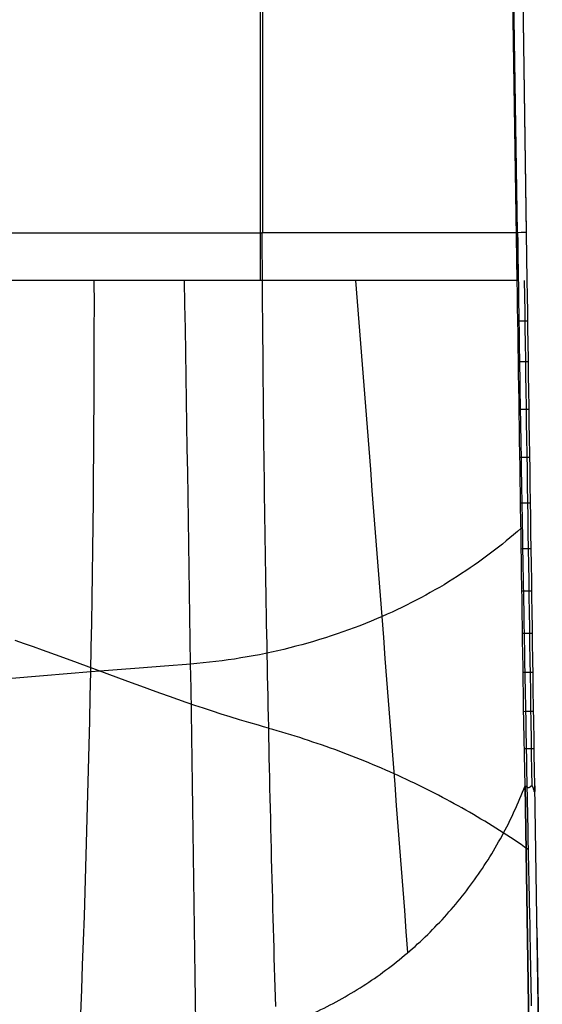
# Model space of a CAD drawing. Extents: x -19 to 1160, y -2382 to -1354.
# Tile 53 of 69: x 576 to 631, y -1925 to -1822. Entities that reach past the tile are written whole.
import ezdxf

# ---------------------------------------------------------------- set-up
doc = ezdxf.new("R2010")
doc.units = 0
doc.layers.add('1', color=7, linetype='CONTINUOUS')

msp = doc.modelspace()

# ---------------------------------------------------------------- linework, layer by layer
at = {"layer": '1', "color": 7}
for p, q in [((601.12, -1849.47, 65.6), (601.12, -1355.83, 65.6)), ((601.37, -1844.47, 56.6), (601.37, -1355.85, 56.6)), ((627.98, -1849.47, 67.01), (620.97, -1379.12, 66.64)), ((628.03, -1849.47, 67.01), (621.03, -1379.12, 66.64)), ((628.01, -1844.47, 58), (621.08, -1379.12, 57.63)), ((628.96, -1844.46, 59), (622.03, -1379.1, 58.63)), ((629.03, -1849.46, 66.01), (622.03, -1379.1, 65.64)), ((629.03, -1849.46, 66.01), (622.03, -1379.1, 65.64)), ((574.72, -1844.47, 55.2), (601.25, -1844.47, 56.59)), ((628.01, -1844.47, 58), (601.25, -1844.47, 56.59)), ((593.16, -1849.47, 65.18), (574.25, -1849.47, 64.19)), ((627.98, -1849.47, 67.01), (593.16, -1849.47, 65.18)), ((628.8, -1902.37, 67.55), (628.65, -1894.15, 67.4)), ((629.61, -1955.16, 67.55), (628.8, -1902.37, 67.55)), ((628.82, -1902.39, 67.55), (629.61, -1955.16, 67.55)), ((630.61, -1955.14, 66.55), (629.82, -1902.36, 66.55)), ((630.04, -1917.25, 50.77), (630.61, -1955.14, 50.77))]:
    msp.add_line(p, q, dxfattribs=at)
at = {"layer": '1', "color": 7, "extrusion": (0.984367, 0.010152, -0.175836)}
msp.add_lwpolyline([(-1942.19, 126.45), (-1941.5, 126.9), (-1940.82, 127.34), (-1940.14, 127.78), (-1939.45, 128.21), (-1938.77, 128.65), (-1938.08, 129.07), (-1937.4, 129.5), (-1936.71, 129.92), (-1936.02, 130.34), (-1935.34, 130.75), (-1934.65, 131.16), (-1933.96, 131.57), (-1933.27, 131.97), (-1932.58, 132.37), (-1931.89, 132.77), (-1931.2, 133.16), (-1930.51, 133.55), (-1929.82, 133.94), (-1929.13, 134.32), (-1928.43, 134.7), (-1927.74, 135.08), (-1927.05, 135.45), (-1926.35, 135.82), (-1925.66, 136.18), (-1924.96, 136.55), (-1924.26, 136.9), (-1923.57, 137.26), (-1922.87, 137.61), (-1922.17, 137.96), (-1921.47, 138.3), (-1920.78, 138.64), (-1920.08, 138.98), (-1919.38, 139.31), (-1918.68, 139.65), (-1917.98, 139.97), (-1917.27, 140.3), (-1916.57, 140.61), (-1915.87, 140.93), (-1915.17, 141.24), (-1914.46, 141.55), (-1913.76, 141.86), (-1913.05, 142.16), (-1912.35, 142.46), (-1911.64, 142.76), (-1910.94, 143.05), (-1910.23, 143.34), (-1909.52, 143.62), (-1908.81, 143.9), (-1908.11, 144.18), (-1907.4, 144.45), (-1906.69, 144.72), (-1905.98, 144.99), (-1905.27, 145.26), (-1904.56, 145.52), (-1903.84, 145.77), (-1903.13, 146.03), (-1902.42, 146.28), (-1901.71, 146.52), (-1900.99, 146.76), (-1900.28, 147), (-1899.56, 147.24), (-1898.85, 147.47), (-1898.13, 147.7), (-1897.41, 147.93), (-1896.7, 148.15), (-1895.98, 148.37), (-1895.26, 148.58), (-1894.54, 148.79), (-1893.82, 149), (-1893.1, 149.2), (-1892.38, 149.41), (-1891.66, 149.6), (-1890.94, 149.8), (-1890.22, 149.99), (-1889.5, 150.17), (-1888.77, 150.36), (-1888.05, 150.54), (-1887.33, 150.71), (-1886.6, 150.89), (-1885.88, 151.06), (-1885.15, 151.22), (-1884.42, 151.38), (-1883.7, 151.54), (-1882.97, 151.7), (-1882.24, 151.85), (-1881.51, 152), (-1880.79, 152.14), (-1880.06, 152.28), (-1879.33, 152.42), (-1878.6, 152.56), (-1877.86, 152.69), (-1877.13, 152.81), (-1876.4, 152.94), (-1875.67, 153.06), (-1874.94, 153.17), (-1874.2, 153.29), (-1873.47, 153.4), (-1872.73, 153.5), (-1872, 153.61), (-1871.26, 153.71), (-1870.52, 153.8), (-1869.79, 153.89), (-1869.05, 153.98), (-1868.31, 154.07), (-1867.57, 154.15), (-1866.83, 154.23), (-1866.09, 154.3), (-1865.35, 154.37), (-1864.61, 154.44), (-1863.87, 154.51), (-1863.13, 154.57), (-1862.39, 154.63), (-1861.65, 154.68), (-1860.9, 154.73), (-1860.16, 154.78), (-1859.41, 154.82), (-1858.67, 154.86), (-1857.92, 154.9), (-1857.18, 154.93), (-1856.43, 154.96), (-1855.68, 154.98), (-1854.93, 155.01), (-1854.19, 155.02), (-1853.44, 155.04), (-1852.69, 155.05), (-1851.94, 155.06), (-1851.19, 155.07), (-1850.44, 155.07)], dxfattribs=at)
at = {"layer": '1', "color": 7, "extrusion": (0.997189, 0.046993, 0.058356)}
msp.add_lwpolyline([(-1985.37, -3.15), (-1984.51, -2.69), (-1983.65, -2.23), (-1982.79, -1.77), (-1981.93, -1.32), (-1981.06, -0.87), (-1980.2, -0.43), (-1979.33, 0.01), (-1978.47, 0.45), (-1977.6, 0.88), (-1976.74, 1.31), (-1975.87, 1.74), (-1975.01, 2.16), (-1974.14, 2.58), (-1973.27, 3), (-1972.4, 3.41), (-1971.54, 3.82), (-1970.67, 4.22), (-1969.8, 4.62), (-1968.93, 5.02), (-1968.06, 5.41), (-1967.19, 5.8), (-1966.32, 6.19), (-1965.45, 6.57), (-1964.57, 6.95), (-1963.7, 7.32), (-1962.83, 7.7), (-1961.95, 8.06), (-1961.08, 8.43), (-1960.21, 8.79), (-1959.33, 9.14), (-1958.46, 9.5), (-1957.58, 9.85), (-1956.7, 10.19), (-1955.83, 10.54), (-1954.95, 10.88), (-1954.07, 11.21), (-1953.2, 11.54), (-1952.32, 11.87), (-1951.44, 12.19), (-1950.56, 12.51), (-1949.68, 12.83), (-1948.8, 13.14), (-1947.92, 13.45), (-1947.04, 13.76), (-1946.15, 14.06), (-1945.27, 14.36), (-1944.39, 14.66), (-1943.51, 14.95), (-1942.62, 15.23), (-1941.74, 15.52), (-1940.85, 15.8), (-1939.97, 16.08), (-1939.08, 16.35), (-1938.2, 16.62), (-1937.31, 16.88), (-1936.43, 17.15), (-1935.54, 17.4), (-1934.65, 17.66), (-1933.76, 17.91), (-1932.87, 18.16), (-1931.98, 18.4), (-1931.09, 18.64), (-1930.2, 18.88), (-1929.31, 19.11), (-1928.42, 19.34), (-1927.53, 19.57), (-1926.64, 19.79), (-1925.75, 20.01), (-1924.85, 20.22), (-1923.96, 20.43), (-1923.07, 20.64), (-1922.17, 20.84), (-1921.28, 21.04), (-1920.38, 21.24), (-1919.49, 21.43), (-1918.59, 21.62), (-1917.7, 21.81), (-1916.8, 21.99), (-1915.9, 22.17), (-1915, 22.34), (-1914.1, 22.51), (-1913.21, 22.68), (-1912.31, 22.85), (-1911.41, 23.01), (-1910.51, 23.16), (-1909.61, 23.32), (-1908.7, 23.46), (-1907.8, 23.61), (-1906.9, 23.75), (-1906, 23.89), (-1905.1, 24.02), (-1904.19, 24.15), (-1903.29, 24.28), (-1902.38, 24.41), (-1901.48, 24.53), (-1900.57, 24.64), (-1899.67, 24.75), (-1898.76, 24.86), (-1897.85, 24.97), (-1896.95, 25.07), (-1896.04, 25.17), (-1895.13, 25.26), (-1894.22, 25.35), (-1893.31, 25.44), (-1892.4, 25.52), (-1891.49, 25.6), (-1890.58, 25.68), (-1889.67, 25.75), (-1888.76, 25.82), (-1887.85, 25.89), (-1886.94, 25.95), (-1886.03, 26.01), (-1885.11, 26.06), (-1884.2, 26.11), (-1883.28, 26.16), (-1882.37, 26.2), (-1881.45, 26.24), (-1880.54, 26.28), (-1879.62, 26.31), (-1878.71, 26.34), (-1877.79, 26.36), (-1876.87, 26.38), (-1875.96, 26.4), (-1875.04, 26.42), (-1874.12, 26.43), (-1873.2, 26.43), (-1872.28, 26.44), (-1871.36, 26.44)], dxfattribs=at)
at = {"layer": '1', "color": 7, "extrusion": (0.999889, 0.014896, -2.39306e-09)}
msp.add_lwpolyline([(-1964.32, 34.99), (-1963.69, 35.18), (-1963.06, 35.39), (-1962.43, 35.6), (-1961.81, 35.81), (-1961.18, 36.04), (-1960.55, 36.26), (-1959.93, 36.5), (-1959.3, 36.74), (-1958.68, 36.98), (-1958.05, 37.23), (-1957.43, 37.48), (-1956.81, 37.74), (-1956.18, 38), (-1955.56, 38.26), (-1954.93, 38.53), (-1954.31, 38.8), (-1953.69, 39.08), (-1953.06, 39.36), (-1952.44, 39.64), (-1951.81, 39.92), (-1950.56, 40.5), (-1949.31, 41.08), (-1948.06, 41.67), (-1944.28, 43.45), (-1943.01, 44.05), (-1941.74, 44.64), (-1940.47, 45.22), (-1939.83, 45.51), (-1939.19, 45.8), (-1938.55, 46.09), (-1937.91, 46.38), (-1937.26, 46.66), (-1936.62, 46.94), (-1935.97, 47.22), (-1935.32, 47.49), (-1934.67, 47.76), (-1934.02, 48.03), (-1933.37, 48.29), (-1932.71, 48.55), (-1932.06, 48.81), (-1931.4, 49.06), (-1930.74, 49.3), (-1930.07, 49.54), (-1929.41, 49.78), (-1928.74, 50.01), (-1928.07, 50.24), (-1927.4, 50.46), (-1926.73, 50.67), (-1926.05, 50.88), (-1925.38, 51.08), (-1924.7, 51.27), (-1924.01, 51.46), (-1923.33, 51.64), (-1922.64, 51.81), (-1921.95, 51.98), (-1921.26, 52.14), (-1920.57, 52.29), (-1919.87, 52.44), (-1919.17, 52.58), (-1918.47, 52.72), (-1917.77, 52.85), (-1917.06, 52.97), (-1916.36, 53.09), (-1915.65, 53.21), (-1914.94, 53.32), (-1914.23, 53.43), (-1913.52, 53.53), (-1912.8, 53.63), (-1912.09, 53.73), (-1911.37, 53.82), (-1910.65, 53.92), (-1909.94, 54.01), (-1909.22, 54.09), (-1907.78, 54.26), (-1906.33, 54.43), (-1903.44, 54.76), (-1901.99, 54.92), (-1900.54, 55.09), (-1899.1, 55.26), (-1897.65, 55.44), (-1896.2, 55.63), (-1894.76, 55.82), (-1891.87, 56.2), (-1888.97, 56.59), (-1886.07, 56.98), (-1884.62, 57.16), (-1883.17, 57.35), (-1881.72, 57.53), (-1880.27, 57.71), (-1878.81, 57.88), (-1877.35, 58.04), (-1876.62, 58.12), (-1875.89, 58.2), (-1875.16, 58.27), (-1874.43, 58.35), (-1873.7, 58.42), (-1872.96, 58.48), (-1872.23, 58.55), (-1871.5, 58.61), (-1870.76, 58.67), (-1870.03, 58.73), (-1869.29, 58.78), (-1868.55, 58.83), (-1867.82, 58.88), (-1867.08, 58.92), (-1866.34, 58.96), (-1865.6, 59), (-1864.86, 59.03), (-1864.11, 59.06), (-1863.37, 59.08), (-1862.63, 59.1), (-1861.88, 59.12), (-1861.14, 59.13), (-1860.39, 59.14), (-1859.64, 59.14), (-1858.89, 59.14), (-1858.14, 59.14), (-1857.39, 59.13), (-1856.64, 59.11), (-1855.89, 59.09), (-1855.13, 59.06), (-1854.38, 59.03), (-1853.62, 59)], dxfattribs=at)
at = {"layer": '1', "color": 7, "extrusion": (-0.014896, 0.999889, -0.000780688)}
msp.add_lwpolyline([(-600.36, 65.56), (-600.42, 65.55), (-600.48, 65.55), (-600.51, 65.54), (-600.53, 65.54), (-600.56, 65.54), (-600.59, 65.53), (-600.61, 65.53), (-600.64, 65.52), (-600.67, 65.51), (-600.69, 65.51), (-600.71, 65.5), (-600.74, 65.49), (-600.76, 65.48), (-600.79, 65.48), (-600.81, 65.47), (-600.83, 65.46), (-600.85, 65.45), (-600.88, 65.44), (-600.9, 65.43), (-600.92, 65.42), (-600.94, 65.41), (-600.96, 65.39), (-600.98, 65.38), (-601, 65.37), (-601.02, 65.36), (-601.03, 65.34), (-601.05, 65.33), (-601.07, 65.31), (-601.09, 65.3), (-601.1, 65.28), (-601.12, 65.27), (-601.13, 65.25), (-601.15, 65.23), (-601.17, 65.22), (-601.18, 65.2), (-601.19, 65.18), (-601.21, 65.16), (-601.22, 65.14), (-601.23, 65.12), (-601.25, 65.11), (-601.26, 65.08), (-601.27, 65.06), (-601.28, 65.04), (-601.29, 65.02), (-601.3, 65), (-601.31, 64.98), (-601.32, 64.95), (-601.33, 64.93), (-601.34, 64.91), (-601.35, 64.88), (-601.36, 64.86), (-601.36, 64.83), (-601.37, 64.81), (-601.38, 64.78), (-601.38, 64.76), (-601.39, 64.73), (-601.39, 64.7), (-601.4, 64.67), (-601.41, 64.62), (-601.41, 64.56)], dxfattribs=at)
at = {"layer": '1', "color": 7, "extrusion": (7.10717e-06, 5.65837e-06, 1)}
msp.add_lwpolyline([(594.37, -1929.78), (594.73, -1929.73), (595.09, -1929.67), (595.45, -1929.62), (595.8, -1929.56), (596.16, -1929.49), (596.51, -1929.43), (596.87, -1929.36), (597.22, -1929.29), (597.57, -1929.21), (597.92, -1929.14), (598.28, -1929.06), (598.63, -1928.97), (598.98, -1928.89), (599.33, -1928.8), (599.68, -1928.71), (600.02, -1928.61), (600.37, -1928.51), (600.72, -1928.41), (601.06, -1928.31), (601.41, -1928.2), (601.75, -1928.09), (602.09, -1927.98), (602.44, -1927.86), (602.78, -1927.74), (603.12, -1927.62), (603.46, -1927.5), (603.79, -1927.37), (604.13, -1927.24), (604.47, -1927.11), (604.8, -1926.98), (605.13, -1926.84), (605.47, -1926.7), (605.8, -1926.56), (606.13, -1926.41), (606.46, -1926.26), (606.78, -1926.11), (607.11, -1925.96), (607.44, -1925.8), (607.76, -1925.64), (608.08, -1925.48), (608.4, -1925.31), (608.72, -1925.15), (609.04, -1924.98), (609.36, -1924.8), (609.67, -1924.63), (609.99, -1924.45), (610.3, -1924.27), (610.61, -1924.09), (610.92, -1923.9), (611.23, -1923.71), (611.53, -1923.52), (611.84, -1923.33), (612.14, -1923.13), (612.44, -1922.93), (612.74, -1922.73), (613.04, -1922.53), (613.33, -1922.32), (613.63, -1922.11), (613.92, -1921.9), (614.21, -1921.69), (614.5, -1921.47), (614.79, -1921.26), (615.07, -1921.03), (615.36, -1920.81), (615.64, -1920.58), (615.92, -1920.36), (616.2, -1920.12), (616.47, -1919.89), (616.75, -1919.65), (617.02, -1919.42), (617.29, -1919.18), (617.56, -1918.93), (617.82, -1918.69), (618.09, -1918.44), (618.35, -1918.19), (618.61, -1917.94), (618.87, -1917.69), (619.12, -1917.43), (619.37, -1917.17), (619.62, -1916.91), (619.87, -1916.65), (620.12, -1916.39), (620.36, -1916.12), (620.6, -1915.85), (620.84, -1915.58), (621.08, -1915.31), (621.31, -1915.04), (621.54, -1914.76), (621.77, -1914.49), (622, -1914.21), (622.22, -1913.93), (622.45, -1913.64), (622.67, -1913.36), (622.88, -1913.07), (623.1, -1912.79), (623.31, -1912.5), (623.52, -1912.2), (623.73, -1911.91), (623.94, -1911.61), (624.14, -1911.32), (624.34, -1911.02), (624.54, -1910.71), (624.74, -1910.41), (624.93, -1910.11), (625.12, -1909.8), (625.31, -1909.49), (625.5, -1909.18), (625.68, -1908.87), (625.86, -1908.56), (626.04, -1908.25), (626.22, -1907.93), (626.39, -1907.62), (626.56, -1907.3), (626.73, -1906.98), (626.9, -1906.66), (627.06, -1906.34), (627.22, -1906.01), (627.38, -1905.69), (627.53, -1905.36), (627.68, -1905.03), (627.83, -1904.7), (627.98, -1904.37), (628.12, -1904.04), (628.26, -1903.71), (628.4, -1903.38), (628.54, -1903.04), (628.67, -1902.71), (628.8, -1902.37)], dxfattribs=at)
at = {"layer": '1', "color": 7}
for points in [[(601.25, -1844.47, 56.59), (601.25, -1845.59, 56.6), (601.26, -1846.71, 56.59), (601.27, -1847.83, 56.58), (601.27, -1848.94, 56.56), (601.28, -1850.06, 56.54), (601.29, -1851.18, 56.5), (601.3, -1852.29, 56.46), (601.31, -1853.41, 56.42), (601.32, -1854.52, 56.36), (601.33, -1855.64, 56.3), (601.34, -1856.75, 56.24), (601.35, -1857.87, 56.16), (601.36, -1858.98, 56.08), (601.37, -1860.09, 55.99), (601.38, -1861.2, 55.9), (601.39, -1862.31, 55.8), (601.4, -1863.42, 55.69), (601.42, -1864.53, 55.57), (601.43, -1865.64, 55.45), (601.44, -1866.75, 55.32), (601.45, -1867.85, 55.19), (601.47, -1868.96, 55.05), (601.48, -1870.06, 54.9), (601.5, -1871.17, 54.74), (601.51, -1872.27, 54.58), (601.53, -1873.37, 54.41), (601.54, -1874.47, 54.24), (601.56, -1875.57, 54.06), (601.58, -1876.67, 53.87), (601.59, -1877.76, 53.67), (601.61, -1878.86, 53.47), (601.63, -1879.96, 53.27), (601.64, -1881.05, 53.05), (601.66, -1882.14, 52.83), (601.68, -1883.23, 52.61), (601.7, -1884.32, 52.37), (601.72, -1885.41, 52.13), (601.74, -1886.5, 51.89), (601.76, -1887.58, 51.64), (601.78, -1888.67, 51.38), (601.8, -1889.75, 51.12), (601.82, -1890.83, 50.85), (601.84, -1891.91, 50.57), (601.86, -1892.99, 50.29), (601.88, -1894.06, 50), (601.9, -1895.14, 49.71), (601.93, -1896.21, 49.4), (601.95, -1897.28, 49.1), (601.97, -1898.35, 48.79), (601.99, -1899.42, 48.47), (602.02, -1900.49, 48.14), (602.04, -1901.55, 47.81), (602.06, -1902.62, 47.47), (602.09, -1903.68, 47.13), (602.11, -1904.74, 46.78), (602.14, -1905.79, 46.43), (602.16, -1906.85, 46.07), (602.19, -1907.9, 45.7), (602.22, -1908.95, 45.33), (602.24, -1910, 44.95), (602.27, -1911.05, 44.57), (602.29, -1912.1, 44.18), (602.32, -1913.14, 43.79), (602.35, -1914.18, 43.39), (602.38, -1915.22, 42.98), (602.4, -1916.26, 42.57), (602.43, -1917.29, 42.15), (602.46, -1918.32, 41.73), (602.49, -1919.35, 41.3), (602.52, -1920.38, 40.87), (602.55, -1921.41, 40.43), (602.58, -1922.43, 39.98), (602.61, -1923.45, 39.53), (602.64, -1924.47, 39.08), (602.67, -1925.49, 38.61)], [(628.01, -1844.47, 58), (628.03, -1845.4, 58), (628.04, -1846.33, 57.99), (628.05, -1847.26, 57.99), (628.07, -1848.19, 57.98), (628.08, -1849.12, 57.96), (628.1, -1850.05, 57.95), (628.11, -1850.98, 57.93), (628.12, -1851.91, 57.91), (628.14, -1852.86, 57.88), (628.15, -1853.81, 57.85), (628.17, -1854.77, 57.82), (628.18, -1855.72, 57.79), (628.2, -1856.67, 57.75), (628.21, -1857.62, 57.71), (628.23, -1858.57, 57.66), (628.24, -1859.52, 57.62), (628.26, -1860.44, 57.57), (628.27, -1861.36, 57.52), (628.29, -1862.27, 57.46), (628.3, -1863.19, 57.4), (628.32, -1864.11, 57.34), (628.33, -1865.02, 57.28), (628.35, -1865.94, 57.21), (628.36, -1866.86, 57.14), (628.38, -1867.77, 57.07), (628.39, -1868.68, 56.99), (628.41, -1869.59, 56.92), (628.42, -1870.5, 56.83), (628.44, -1871.41, 56.75), (628.45, -1872.32, 56.66), (628.47, -1873.23, 56.57), (628.49, -1874.15, 56.48), (628.5, -1875.05, 56.38), (628.52, -1875.95, 56.28), (628.53, -1876.86, 56.18), (628.55, -1877.76, 56.07), (628.56, -1878.66, 55.96), (628.58, -1879.57, 55.85), (628.6, -1880.47, 55.74), (628.61, -1881.37, 55.62), (628.63, -1882.28, 55.5), (628.64, -1883.1, 55.38), (628.66, -1883.93, 55.27), (628.67, -1884.75, 55.15), (628.69, -1885.57, 55.03), (628.7, -1886.39, 54.9), (628.72, -1887.21, 54.78), (628.73, -1888.03, 54.65), (628.75, -1888.85, 54.52), (628.76, -1889.67, 54.38), (628.78, -1890.48, 54.25), (628.79, -1891.3, 54.11), (628.81, -1892.12, 53.97), (628.82, -1892.93, 53.82), (628.84, -1893.74, 53.68), (628.85, -1894.56, 53.53), (628.87, -1895.37, 53.38), (628.88, -1896.18, 53.22), (628.9, -1896.99, 53.07), (628.91, -1897.79, 52.91), (628.93, -1898.6, 52.75), (628.94, -1899.41, 52.58), (628.96, -1900.21, 52.42), (628.97, -1901.02, 52.25), (628.99, -1901.82, 52.07), (629, -1902.63, 51.9), (629.02, -1903.43, 51.72), (629.04, -1904.23, 51.55), (629.05, -1905.03, 51.36), (629.07, -1905.83, 51.18), (629.08, -1906.63, 50.99), (629.1, -1907.43, 50.8), (629.11, -1908.22, 50.61), (629.13, -1909.02, 50.42), (629.14, -1909.81, 50.22), (629.16, -1910.61, 50.02), (629.18, -1911.4, 49.82), (629.19, -1912.19, 49.61), (629.21, -1912.98, 49.41), (629.22, -1913.77, 49.2), (629.24, -1914.56, 48.99), (629.26, -1915.76, 48.66), (629.29, -1916.96, 48.32), (629.31, -1918.15, 47.98), (629.33, -1919.35, 47.64), (629.35, -1920.21, 47.38), (629.37, -1921.08, 47.12), (629.39, -1921.95, 46.86), (629.41, -1922.81, 46.6), (629.42, -1923.67, 46.33), (629.44, -1924.54, 46.06), (629.46, -1925.4, 45.78)], [(628.37, -1875.43, 67.15), (628, -1875.76, 67.13), (627.61, -1876.09, 67.11), (627.22, -1876.42, 67.1), (626.83, -1876.74, 67.08), (626.43, -1877.07, 67.06), (626.03, -1877.39, 67.05), (625.62, -1877.71, 67.03), (625.2, -1878.02, 67.01), (624.78, -1878.34, 66.99), (624.36, -1878.65, 66.97), (623.93, -1878.96, 66.96), (623.49, -1879.26, 66.94), (623.06, -1879.57, 66.92), (622.61, -1879.87, 66.9), (622.16, -1880.16, 66.88), (621.71, -1880.46, 66.86), (621.25, -1880.75, 66.85), (620.78, -1881.03, 66.83), (620.32, -1881.32, 66.81), (619.84, -1881.6, 66.79), (619.37, -1881.87, 66.77), (618.88, -1882.15, 66.75), (618.4, -1882.41, 66.73), (617.91, -1882.68, 66.71), (617.41, -1882.94, 66.69), (616.91, -1883.2, 66.67), (616.41, -1883.45, 66.65), (615.9, -1883.7, 66.63), (615.39, -1883.95, 66.61), (614.88, -1884.19, 66.59), (614.36, -1884.42, 66.57), (613.83, -1884.66, 66.55), (613.26, -1884.9, 66.53), (612.68, -1885.15, 66.51), (612.1, -1885.38, 66.48), (611.51, -1885.61, 66.46), (610.92, -1885.84, 66.44), (610.32, -1886.06, 66.41), (609.72, -1886.27, 66.39), (609.12, -1886.48, 66.37), (608.51, -1886.68, 66.35), (607.9, -1886.88, 66.32), (607.29, -1887.07, 66.3), (606.67, -1887.26, 66.27), (606.05, -1887.43, 66.25), (605.43, -1887.61, 66.23), (604.8, -1887.77, 66.2), (604.17, -1887.94, 66.18), (603.54, -1888.09, 66.16), (602.91, -1888.24, 66.13), (602.27, -1888.38, 66.11), (601.63, -1888.52, 66.08), (600.99, -1888.65, 66.06), (600.34, -1888.77, 66.04), (599.7, -1888.88, 66.01), (599.05, -1888.99, 65.99), (598.4, -1889.1, 65.96), (597.74, -1889.19, 65.94), (597.09, -1889.28, 65.91), (596.43, -1889.37, 65.89), (595.78, -1889.44, 65.86), (595.12, -1889.51, 65.84), (594.46, -1889.58, 65.82), (593.8, -1889.63, 65.79)], [(601.93, -1896.33, 49.39), (601.41, -1896.19, 49.37), (600.9, -1896.04, 49.35), (599.9, -1895.75, 49.31), (598.92, -1895.46, 49.28), (597.95, -1895.16, 49.24), (597, -1894.86, 49.21), (596.07, -1894.56, 49.18), (595.15, -1894.26, 49.15), (594.24, -1893.96, 49.11), (593.34, -1893.65, 49.08), (592.45, -1893.34, 49.05), (591.57, -1893.03, 49.02), (590.69, -1892.72, 48.99), (589.82, -1892.41, 48.96), (588.95, -1892.09, 48.93), (587.21, -1891.45, 48.87), (581.94, -1889.51, 48.69), (580.13, -1888.84, 48.62), (578.29, -1888.18, 48.56), (577.35, -1887.84, 48.52), (576.4, -1887.5, 48.49), (575.44, -1887.16, 48.45)], [(593.8, -1889.65, 65.79), (591.07, -1889.86, 65.69), (588.42, -1890.06, 65.59), (583.34, -1890.45, 65.4), (580.86, -1890.65, 65.31), (578.38, -1890.85, 65.22), (577.15, -1890.95, 65.17), (575.9, -1891.06, 65.13), (574.65, -1891.17, 65.08), (573.39, -1891.28, 65.03)], [(629.13, -1909.03, 50.41), (628.76, -1908.78, 50.4), (628.39, -1908.52, 50.38), (628.02, -1908.27, 50.37), (627.65, -1908.02, 50.35), (627.27, -1907.77, 50.34), (626.89, -1907.53, 50.33), (626.51, -1907.28, 50.31), (626.13, -1907.04, 50.3), (625.75, -1906.8, 50.28), (625.36, -1906.56, 50.27), (624.97, -1906.32, 50.25), (624.58, -1906.08, 50.23), (624.19, -1905.85, 50.22), (623.79, -1905.61, 50.2), (623.4, -1905.38, 50.19), (623, -1905.15, 50.17), (622.6, -1904.92, 50.16), (622.2, -1904.69, 50.14), (621.79, -1904.47, 50.13), (621.39, -1904.25, 50.11), (620.98, -1904.02, 50.1), (620.57, -1903.8, 50.08), (620.16, -1903.59, 50.06), (619.75, -1903.37, 50.05), (619.33, -1903.15, 50.03), (618.91, -1902.94, 50.02), (618.5, -1902.73, 50), (618.08, -1902.52, 49.98), (617.65, -1902.32, 49.97), (617.23, -1902.11, 49.95), (616.81, -1901.91, 49.94), (616.38, -1901.71, 49.92), (615.95, -1901.51, 49.9), (615.52, -1901.31, 49.89), (615.09, -1901.11, 49.87), (614.65, -1900.92, 49.85), (614.22, -1900.73, 49.84), (613.78, -1900.54, 49.82), (613.34, -1900.35, 49.81), (612.9, -1900.17, 49.79), (612.46, -1899.98, 49.77), (612.02, -1899.8, 49.76), (611.58, -1899.62, 49.74), (611.13, -1899.44, 49.72), (610.68, -1899.27, 49.71), (610.23, -1899.1, 49.69), (609.78, -1898.92, 49.67), (609.33, -1898.76, 49.66), (608.88, -1898.59, 49.64), (608.43, -1898.42, 49.62), (607.97, -1898.26, 49.6), (607.51, -1898.1, 49.59), (607.05, -1897.94, 49.57), (606.59, -1897.79, 49.55), (606.13, -1897.63, 49.54), (605.67, -1897.48, 49.52), (605.21, -1897.33, 49.5), (604.74, -1897.19, 49.49), (604.28, -1897.04, 49.47), (603.81, -1896.9, 49.45), (603.34, -1896.76, 49.43), (602.87, -1896.62, 49.42), (602.4, -1896.49, 49.4), (601.93, -1896.36, 49.38)], [(629.82, -1902.36, 66.55), (629.82, -1902.38, 66.55), (629.82, -1902.4, 66.55), (629.82, -1902.43, 66.56), (629.82, -1902.46, 66.57), (629.83, -1902.64, 66.6), (629.83, -1902.67, 66.6), (629.83, -1902.7, 66.61), (629.83, -1902.71, 66.61), (629.83, -1902.73, 66.62), (629.83, -1902.74, 66.62), (629.83, -1902.76, 66.63), (629.83, -1902.77, 66.63), (629.83, -1902.79, 66.64), (629.82, -1902.8, 66.65), (629.82, -1902.82, 66.65), (629.82, -1902.83, 66.66), (629.82, -1902.85, 66.67), (629.82, -1902.86, 66.67), (629.82, -1902.87, 66.68), (629.82, -1902.89, 66.69), (629.82, -1902.9, 66.7), (629.82, -1902.91, 66.71), (629.82, -1902.92, 66.71), (629.82, -1902.92, 66.72), (629.81, -1902.93, 66.72), (629.81, -1902.94, 66.73), (629.81, -1902.94, 66.73), (629.81, -1902.95, 66.74), (629.81, -1902.95, 66.74), (629.81, -1902.96, 66.75), (629.81, -1902.96, 66.75), (629.81, -1902.97, 66.76), (629.81, -1902.97, 66.76), (629.81, -1902.97, 66.76), (629.81, -1902.97, 66.77), (629.81, -1902.97, 66.77), (629.81, -1902.98, 66.77), (629.8, -1902.98, 66.77), (629.8, -1902.98, 66.78), (629.8, -1902.98, 66.78), (629.8, -1902.98, 66.78), (629.8, -1902.99, 66.79), (629.8, -1902.99, 66.79), (629.8, -1902.99, 66.79), (629.8, -1902.99, 66.79), (629.8, -1902.99, 66.8), (629.8, -1902.99, 66.8), (629.8, -1902.99, 66.8), (629.8, -1902.99, 66.8), (629.8, -1902.99, 66.81), (629.8, -1902.99, 66.81), (629.8, -1902.99, 66.81), (629.8, -1902.99, 66.81), (629.8, -1902.99, 66.81), (629.8, -1903, 66.81), (629.8, -1903, 66.81), (629.79, -1903, 66.82), (629.79, -1903, 66.82), (629.79, -1903, 66.82), (629.79, -1903, 66.82), (629.79, -1903, 66.82), (629.79, -1903, 66.82), (629.79, -1903, 66.82), (629.79, -1903, 66.83), (629.79, -1903, 66.83), (629.79, -1903, 66.83), (629.79, -1903, 66.83), (629.79, -1903, 66.83), (629.79, -1903, 66.83), (629.79, -1903, 66.83), (629.79, -1902.99, 66.84), (629.79, -1902.99, 66.84), (629.79, -1902.99, 66.84), (629.79, -1902.99, 66.84), (629.79, -1902.99, 66.84), (629.79, -1902.99, 66.84), (629.79, -1902.99, 66.84), (629.79, -1902.99, 66.85), (629.79, -1902.99, 66.85), (629.79, -1902.99, 66.85), (629.79, -1902.99, 66.85), (629.78, -1902.99, 66.85), (629.78, -1902.99, 66.85), (629.78, -1902.99, 66.85), (629.78, -1902.99, 66.86), (629.78, -1902.99, 66.86), (629.78, -1902.98, 66.86), (629.78, -1902.98, 66.87), (629.78, -1902.98, 66.87), (629.78, -1902.98, 66.87), (629.78, -1902.98, 66.87), (629.78, -1902.97, 66.88), (629.78, -1902.97, 66.88), (629.77, -1902.97, 66.88), (629.77, -1902.97, 66.88), (629.77, -1902.96, 66.89), (629.77, -1902.96, 66.89), (629.77, -1902.95, 66.9), (629.77, -1902.95, 66.9), (629.76, -1902.94, 66.91), (629.76, -1902.94, 66.91), (629.76, -1902.93, 66.92), (629.76, -1902.92, 66.92), (629.76, -1902.92, 66.93), (629.75, -1902.9, 66.93), (629.75, -1902.89, 66.94), (629.74, -1902.87, 66.95), (629.73, -1902.81, 66.99), (629.71, -1902.76, 67.02), (629.7, -1902.71, 67.04), (629.68, -1902.65, 67.07), (629.65, -1902.54, 67.12), (629.64, -1902.51, 67.13), (629.63, -1902.5, 67.14), (629.63, -1902.49, 67.15), (629.62, -1902.47, 67.15), (629.62, -1902.47, 67.16), (629.61, -1902.46, 67.16), (629.61, -1902.45, 67.17), (629.61, -1902.45, 67.17), (629.6, -1902.44, 67.17), (629.6, -1902.44, 67.18), (629.6, -1902.43, 67.18), (629.59, -1902.43, 67.18), (629.59, -1902.42, 67.19), (629.59, -1902.42, 67.19), (629.59, -1902.42, 67.19), (629.59, -1902.42, 67.19), (629.59, -1902.42, 67.19), (629.58, -1902.41, 67.2), (629.58, -1902.41, 67.2), (629.58, -1902.41, 67.2), (629.58, -1902.41, 67.2), (629.58, -1902.41, 67.21), (629.57, -1902.4, 67.21), (629.57, -1902.4, 67.21), (629.57, -1902.4, 67.21), (629.57, -1902.4, 67.21), (629.56, -1902.4, 67.22), (629.56, -1902.4, 67.22), (629.56, -1902.39, 67.22), (629.56, -1902.39, 67.22), (629.56, -1902.39, 67.23), (629.55, -1902.39, 67.23), (629.55, -1902.39, 67.23), (629.55, -1902.39, 67.23), (629.55, -1902.39, 67.24), (629.54, -1902.39, 67.24), (629.54, -1902.39, 67.24), (629.54, -1902.39, 67.24), (629.54, -1902.39, 67.24), (629.53, -1902.39, 67.25), (629.53, -1902.39, 67.25), (629.53, -1902.39, 67.25), (629.53, -1902.39, 67.25), (629.52, -1902.38, 67.26), (629.52, -1902.38, 67.26), (629.52, -1902.38, 67.26), (629.52, -1902.38, 67.26), (629.51, -1902.38, 67.27), (629.51, -1902.39, 67.27), (629.51, -1902.39, 67.27), (629.5, -1902.39, 67.28), (629.5, -1902.39, 67.28), (629.49, -1902.39, 67.29), (629.49, -1902.39, 67.29), (629.48, -1902.39, 67.3), (629.48, -1902.39, 67.3), (629.47, -1902.39, 67.31), (629.47, -1902.4, 67.31), (629.46, -1902.4, 67.32), (629.45, -1902.4, 67.32), (629.45, -1902.4, 67.33), (629.44, -1902.41, 67.33), (629.44, -1902.41, 67.33), (629.43, -1902.41, 67.34), (629.43, -1902.42, 67.34), (629.42, -1902.42, 67.35), (629.41, -1902.43, 67.35), (629.41, -1902.43, 67.36), (629.4, -1902.43, 67.36), (629.4, -1902.44, 67.36), (629.39, -1902.44, 67.37), (629.38, -1902.45, 67.38), (629.37, -1902.46, 67.38), (629.36, -1902.47, 67.39), (629.34, -1902.49, 67.41), (629.32, -1902.51, 67.42), (629.31, -1902.52, 67.42), (629.3, -1902.53, 67.43), (629.29, -1902.53, 67.43), (629.29, -1902.54, 67.44), (629.28, -1902.54, 67.44), (629.27, -1902.55, 67.44), (629.27, -1902.55, 67.44), (629.26, -1902.55, 67.45), (629.26, -1902.56, 67.45), (629.25, -1902.56, 67.45), (629.25, -1902.56, 67.45), (629.24, -1902.56, 67.45), (629.24, -1902.56, 67.46), (629.24, -1902.57, 67.46), (629.24, -1902.57, 67.46), (629.23, -1902.57, 67.46), (629.23, -1902.57, 67.46), (629.23, -1902.57, 67.46), (629.22, -1902.57, 67.46), (629.22, -1902.57, 67.47), (629.22, -1902.57, 67.47), (629.21, -1902.57, 67.47), (629.21, -1902.57, 67.47), (629.21, -1902.57, 67.47), (629.2, -1902.58, 67.47), (629.2, -1902.58, 67.47), (629.2, -1902.58, 67.47), (629.19, -1902.58, 67.48), (629.19, -1902.58, 67.48), (629.19, -1902.58, 67.48), (629.18, -1902.58, 67.48), (629.18, -1902.58, 67.48), (629.17, -1902.58, 67.48), (629.17, -1902.58, 67.49), (629.16, -1902.58, 67.49), (629.15, -1902.57, 67.49), (629.14, -1902.57, 67.49), (629.14, -1902.57, 67.49), (629.13, -1902.57, 67.5), (629.12, -1902.57, 67.5), (629.12, -1902.57, 67.5), (629.11, -1902.57, 67.5), (629.1, -1902.56, 67.51), (629.09, -1902.56, 67.51), (629.09, -1902.56, 67.51), (629.08, -1902.56, 67.51), (629.07, -1902.55, 67.51), (629.06, -1902.55, 67.52), (629.04, -1902.54, 67.52), (629.03, -1902.53, 67.52), (629.01, -1902.52, 67.53), (629, -1902.52, 67.53), (628.98, -1902.51, 67.53), (628.97, -1902.5, 67.54), (628.96, -1902.49, 67.54), (628.94, -1902.48, 67.54), (628.93, -1902.47, 67.54), (628.91, -1902.46, 67.55), (628.9, -1902.45, 67.55), (628.89, -1902.44, 67.55), (628.87, -1902.43, 67.55), (628.86, -1902.42, 67.55), (628.85, -1902.41, 67.55), (628.84, -1902.4, 67.55), (628.83, -1902.39, 67.55), (628.82, -1902.39, 67.55), (628.81, -1902.38, 67.55), (628.8, -1902.37, 67.55), (628.8, -1902.37, 67.55)]]:
    msp.add_polyline3d(points, dxfattribs=at)
at = {"layer": '1', "color": 7, "extrusion": (-0.014901, 0.999889, -0.000776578)}
msp.add_arc((-600.41, 57.56, -1853.67), 1, 180, 267.0003, dxfattribs=at)
at = {"layer": '1', "color": 7, "extrusion": (0.851232, 0.001557, 0.524787)}
msp.add_arc((-1850.41, 753.5, 527.94), 1002.99, 265.30963, 269.99293, dxfattribs=at)
at = {"layer": '1', "color": 7, "extrusion": (0.998504, 0.016594, 0.052092)}
msp.add_arc((-1857.84, 1441.35, 564.98), 1405.55, 266.67407, 269.94984, dxfattribs=at)
at = {"layer": '1', "color": 7, "extrusion": (0.995619, 0.078008, 0.051547)}
msp.add_arc((-1882.59, 2233.24, 467.56), 2191.18, 267.91986, 269.76571, dxfattribs=at)
at = {"layer": '1', "color": 7, "extrusion": (0.999865, 0.014868, -0.006933)}
msp.add_arc((-1856.42, 2891.31, 599.94), 2820.15, 269.04772, 269.95557, dxfattribs=at)
at = {"layer": '1', "color": 7, "extrusion": (-0.999856, -0.014855, 0.008254)}
msp.add_arc((1856.32, 2910.69, -600.6), 2839, 270.04588, 271.11416, dxfattribs=at)
at = {"layer": '1', "color": 7, "extrusion": (0.999889, 0.014896, 7.88268e-11)}
msp.add_arc((-1856.13, 2915.91, 601.41), 2849.91, 268.88604, 269.94991, dxfattribs=at)
at = {"layer": '1', "color": 7, "extrusion": (0.014896, -0.999886, 0.002289)}
msp.add_arc((600.41, 61.75, 1863.03), 1, 0.0134, 92.9988, dxfattribs=at)
at = {"layer": '1', "color": 7, "extrusion": (0.014896, -0.999882, 0.003798)}
msp.add_arc((600.41, 58.94, 1867.38), 1, 0.0271, 92.9981, dxfattribs=at)
at = {"layer": '1', "color": 7, "extrusion": (0.014896, -0.999874, 0.005571)}
msp.add_arc((600.41, 55.62, 1872.49), 1, 0.0433, 92.9975, dxfattribs=at)
at = {"layer": '1', "color": 7, "extrusion": (0.014896, -0.999862, 0.007344)}
msp.add_arc((600.41, 52.3, 1877.6), 1, 0.059, 92.9962, dxfattribs=at)
at = {"layer": '1', "color": 7, "extrusion": (0.014896, -0.999848, 0.00904)}
msp.add_arc((600.41, 49.11, 1882.48), 1, 0.0725, 92.9936, dxfattribs=at)
at = {"layer": '1', "color": 7, "extrusion": (0.014896, -0.999831, 0.010736)}
msp.add_arc((600.41, 45.91, 1887.35), 1, 0.0833, 92.9882, dxfattribs=at)
at = {"layer": '1', "color": 7, "extrusion": (0.014895, -0.999813, 0.012306)}
msp.add_arc((600.41, 42.94, 1891.84), 1, 0.0894, 92.9794, dxfattribs=at)
at = {"layer": '1', "color": 7, "extrusion": (0.014895, -0.999793, 0.013879)}
msp.add_arc((600.41, 39.96, 1896.34), 1, 0.0899, 92.9649, dxfattribs=at)
at = {"layer": '1', "color": 7, "extrusion": (0.014895, -0.999771, 0.015337)}
msp.add_arc((600.41, 37.2, 1900.49), 1, 0.0831, 92.9444, dxfattribs=at)
at = {"layer": '1', "color": 7, "extrusion": (0.014894, -0.999748, 0.016801)}
msp.add_arc((600.41, 34.41, 1904.63), 1, 0.067, 92.8397, dxfattribs=at)
at = {"layer": '1', "color": 7, "extrusion": (0.014894, -0.999723, 0.018196)}
msp.add_arc((600.41, 31.75, 1908.56), 1, 0.0398, 91.9851, dxfattribs=at)

doc.saveas('drawing.dxf')
